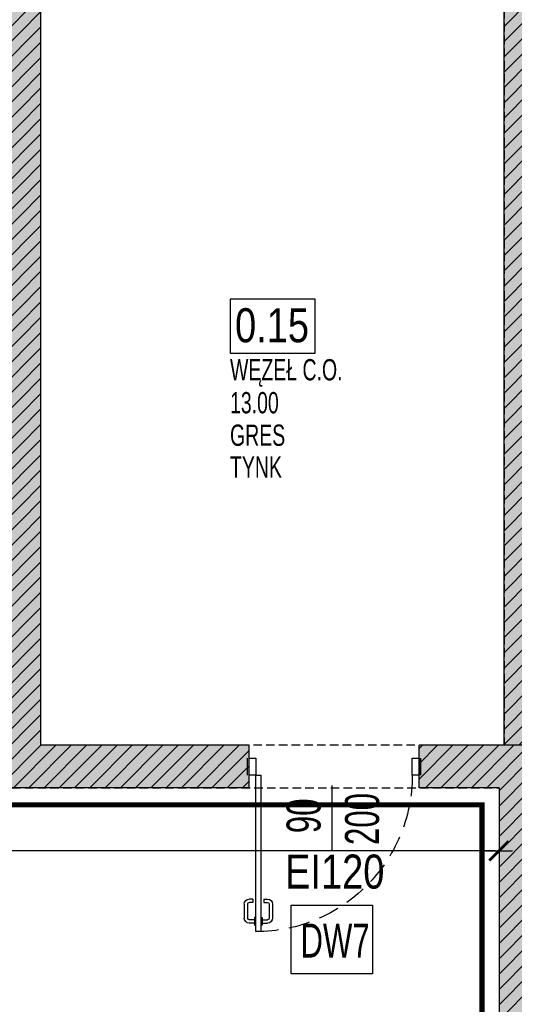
# Model space of a CAD drawing. Header units: millimetres. Extents: x 76192 to 88546, y 19309 to 25840.
# Tile 40 of 61: x 87407 to 87698, y 19900 to 20479. Entities that reach past the tile are written whole.
import ezdxf

# ---------------------------------------------------------------- set-up
doc = ezdxf.new("R2010")
doc.units = ezdxf.units.MM
doc.linetypes.add('DASHED', pattern=[0.75, 0.5, -0.25])
doc.linetypes.add('DASHED2', pattern=[0.375, 0.25, -0.125])
doc.layers.get('DEFPOINTS').update_dxf_attribs({"lineweight": 9})
for name, color, linetype in [('_HSA_HATCH_WYPEŁNIENIA_PRZEGRÓD', 205, 'Continuous'), ('_HSA_NUMERACJA POMIESZCZEN', 43, 'Continuous'), ('_HSA_OPIS_STOLARKA_WEWNĘTRZNA', 43, 'Continuous'), ('_HSA_STOLARKA_WEWNĘTRZNA', 132, 'Continuous'), ('_HSA_WYM_100', 141, 'Continuous'), ('_HSA_ŚCIANY_DZIAŁOWE', 6, 'Continuous'), ('_HSA_ŚCIANY_MUROWANE', 4, 'Continuous')]:
    doc.layers.add(name, color=color, linetype=linetype)
for name, color, linetype, true_color in [('_HSA_HATCH_WYPEŁNIENIA_PRZEGRÓD_P_POŻ', 7, 'Continuous', 0xef8a8a), ('_HSA_WYDZIELENIA_POŻAROWE_120_MIN', 7, 'DASHED2', 0xf11f04), ('_HSA_WYDZIELENIA_POŻAROWE_240_MIN', 7, 'DASHED2', 0xab1603)]:
    doc.layers.add(name, color=color, linetype=linetype, true_color=true_color)
doc.layers.add('_HSA_NUMERACJA POMIESZCZEN POMOC', color=7, linetype='Continuous', true_color=0x38940a, plot=False)
doc.layers.add('_HSA_OPIS_STOLARKA_ZEWNĘTRZNA_POMOC', color=7, linetype='Continuous', true_color=0x6cc7f4, plot=False)
doc.layers.add('_HSA_POWIERZCHNIA_UŻYTKOWA', color=115, linetype='DASHED', plot=False)
doc.styles.add('Arial Narrow_1', font='Arial Narrow.ttf', dxfattribs={"width": 0.8, "height": 200})
doc.styles.add('ARIAL_100', font='Arial.ttf', dxfattribs={"width": 0.8, "height": 20})
doc.styles.add('ARIAL_50', font='Arial Narrow.ttf', dxfattribs={"width": 0.8, "height": 10})
doc.dimstyles.new('WYM_WEWN_100', dxfattribs={"dimtxt": 20, "dimasz": 2, "dimexe": 10, "dimexo": 0, "dimgap": 4, "dimtad": 1, "dimdec": 1, "dimrnd": 0.1, "dimtxsty": 'ARIAL_100', "dimblk": 'Wym-03', "dimcen": 0, "dimdle": 10, "dimse1": 1, "dimse2": 1, "dimclrt": 256, "dimazin": 2, "dimtfac": 1, "dimtdec": 1, "dimtix": 1, "dimtmove": 2, "dimatfit": 0, "dimfxl": 1, "dimtolj": 1, "dimtzin": 0, "dimarcsym": 0})

# ---------------------------------------------------------------- blocks, each defined once
blk = doc.blocks.new('*U123')
for p, q in [((4.2, 87), (1.1, 87)), ((4.2, 88.25), (5, 88.25)), ((4.2, 83.75), (4.2, 88.25)), ((8.725, 88.25), (7.925, 88.25)), ((8.725, 83.75), (8.725, 88.25)), ((8.725, 87), (11.825, 87)), ((-1.9, 75.86), (-1.9, 84)), ((0.1, 75.86), (0.1, 84)), ((4.2, 85), (1.1, 85)), ((5, 83.75), (4.2, 83.75)), ((7.925, 83.75), (8.725, 83.75)), ((8.725, 85), (11.825, 85)), ((12.825, 75.86), (12.825, 84)), ((14.825, 75.86), (14.825, 84)), ((3.2, 74.86), (1.1, 74.86)), ((3.2, 72.86), (1.1, 72.86)), ((3.2, 72.86), (3.2, 74.86)), ((9.725, 72.86), (9.725, 74.86)), ((9.725, 74.86), (11.825, 74.86)), ((9.725, 72.86), (11.825, 72.86))]:
    blk.add_line(p, q)
for points in [[(5, 0), (7.925, 0), (7.925, 92), (5, 92)], [(1, 0), (1, -10), (5, -10), (5, 0)], [(97, 0), (97, -10), (101, -10), (101, 0)]]:
    blk.add_lwpolyline(points, close=True)
for points in [[(0, 0), (0, -10)], [(102, 0), (102, -10)]]:
    blk.add_lwpolyline(points)
for centre, radius, start, end in [((1.1, 84), 3, 90, 180), ((11.825, 84), 3, 0, 90), ((1.1, 84), 1, 90, 180), ((11.825, 84), 1, 0, 90), ((1.1, 75.86), 3, 180, 270), ((1.1, 75.86), 1, 180, 270), ((11.825, 75.86), 3, 270, 0), ((11.825, 75.86), 1, 270, 0)]:
    blk.add_arc(centre, radius, start, end)
at = {"linetype": 'DASHED', "ltscale": 25}
blk.add_arc((5, 0), 92, 0, 90, dxfattribs=at)
blk = doc.blocks.new('NUMERACJA_POMIESZCZEŃ_200')
blk.add_lwpolyline([(50, 31.85), (0, 31.85), (0, 0), (50, 0)], close=True)
at = {"style": 'ARIAL_100', "width": 0.8}
blk.add_attdef('OPIS_TABELKA', (2.96, 6.47), '', height=20, dxfattribs=at)
at = {"layer": '_HSA_NUMERACJA POMIESZCZEN POMOC', "style": 'ARIAL_50', "width": 0.8}
for tag, p in [('NAZWA', (0, -15.93)), ('POWIERZCHNIA', (0, -35.3)), ('POSADZKA', (0, -54.39)), ('SUFIT', (0, -73.08))]:
    blk.add_attdef(tag, p, '', height=12.5, dxfattribs=at)
blk = doc.blocks.new('Wym-03')
for p, q in [((0, 4), (0, -4)), ((-4, 0), (4, 0))]:
    blk.add_line(p, q)
blk.add_lwpolyline([(-2.83, -2.83, 0.8, 0.8, 0), (2.83, 2.83, 0.05, 0.05, 0)], format="xyseb")
blk = doc.blocks.new('*D1159')
at = {"layer": '_HSA_WYM_100', "color": 0, "lineweight": -2}
blk.add_line((87686.81, 19990.13), (86954.33, 19990.13), dxfattribs=at)
at = {"layer": 'DEFPOINTS', "color": 0}
for p in [(86952.33, 20027.14), (87688.81, 20027.14), (86952.33, 19990.13)]:
    blk.add_point(p, dxfattribs=at)
at = {"layer": '_HSA_WYM_100', "color": 0, "lineweight": -2, "xscale": 2, "yscale": 2, "zscale": 2, "rotation": 180}
blk.add_blockref('Wym-03', (86952.33, 19990.13), dxfattribs=at)
at = {"layer": '_HSA_WYM_100', "color": 0, "lineweight": -2, "xscale": 2, "yscale": 2, "zscale": 2}
blk.add_blockref('Wym-03', (87688.81, 19990.13), dxfattribs=at)
at = {"layer": '_HSA_WYM_100', "insert": (87320.57, 20006.15), "char_height": 20, "attachment_point": 5, "style": 'ARIAL_100'}
blk.add_mtext('\\A1;736,5', dxfattribs=at)

msp = doc.modelspace()

# ---------------------------------------------------------------- hatches: boundary and pattern name
at = {"layer": '_HSA_HATCH_WYPEŁNIENIA_PRZEGRÓD'}
h = msp.add_hatch(color=256, dxfattribs=at)
h.paths.add_polyline_path([(86804.33, 21044.14), (86792.33, 21044.14), (86792.33, 21029.14), (86804.33, 21029.14)])
h.paths.add_polyline_path([(87030.86, 21029.14), (87030.86, 21015.14), (87010.86, 21015.14), (87010.86, 21029.14)], flags=16)
h.paths.add_polyline_path([(87030.86, 21007.91), (87030.86, 20993.91), (87010.86, 20993.91), (87010.86, 21007.91)], flags=16)
h.paths.add_polyline_path([(87030.86, 20985.05), (87030.83, 20971.05), (87010.83, 20971.05), (87010.86, 20985.05)], flags=16)
h.paths.add_polyline_path([(87419.33, 20815.14), (87407.33, 20815.14), (87407.33, 20789.14), (87419.33, 20789.14)])
h.paths.add_polyline_path([(86954.33, 21044.14), (86954.33, 21029.14), (86991.33, 21029.14), (86991.33, 20789.14), (87013.33, 20789.14), (87013.33, 20959.1), (87039.39, 20959.1), (87039.39, 21029.14), (87234.39, 21029.14), (87234.39, 21044.14)])
h.paths.add_polyline_path([(87706.81, 20915.14), (87691.81, 20915.14), (87691.81, 20853.14), (87706.81, 20853.14)])
h.paths.add_polyline_path([(87691.81, 21007.14), (87706.81, 21007.14), (87706.81, 21114.01), (87691.81, 21114.01), (87691.81, 21044.14), (87444.33, 21044.14), (87444.33, 21029.14), (87691.81, 21029.14)])
h.paths.add_polyline_path([(87706.81, 20619.14), (87691.81, 20619.14), (87691.81, 20543.14), (87419.33, 20543.14), (87419.33, 20531.14), (87691.81, 20531.14), (87691.81, 20052.14), (87706.81, 20052.14)])
h.paths.add_polyline_path([(87691.81, 20721.14), (87706.81, 20721.14), (87706.81, 20751.14), (87691.81, 20751.14)])
h = msp.add_hatch(dxfattribs=at)
h.set_pattern_fill('ANSI31', color=256, scale=2, style=0)
h.set_pattern_definition([(45, (16000, 0), (-4.49012806, 4.49012806), [])])
h.paths.add_polyline_path([(87419.33, 20789.14), (86792.33, 20789.14), (86792.33, 20764.14), (87394.33, 20764.14), (87394.33, 20152.14), (87219.33, 20152.14), (87219.33, 20052.14), (86792.33, 20052.14), (86792.33, 20027.14), (87541.81, 20027.14), (87541.81, 20052.14), (87419.33, 20052.14)])
h.paths.add_polyline_path([(87371.85, 20126.04), (87371.85, 20052.14), (87289.86, 20052.14), (87289.86, 20126.04)], flags=16)
h.paths.add_polyline_path([(87356.97, 20107.83), (87356.97, 20068.13), (87305.19, 20068.13), (87305.19, 20107.83)], flags=0)
h.paths.add_polyline_path([(87280.6, 20126.04), (87280.6, 20096.7), (87250.68, 20096.7), (87250.68, 20126.04)], flags=16)
h.paths.add_polyline_path([(87280.6, 20081.74), (87280.6, 20052.4), (87250.68, 20052.4), (87250.68, 20081.74)], flags=16)
h.paths.add_polyline_path([(87706.81, 20052.14), (87641.81, 20052.14), (87641.81, 20027.14), (87688.81, 20027.14), (87688.81, 19911.42), (87706.81, 19911.42)])
h.paths.add_polyline_path([(87713.81, 19911.42), (87688.81, 19911.42), (87688.81, 19759.24), (87713.81, 19759.24)])
h = msp.add_hatch(color=256, dxfattribs=at)
h.paths.add_polyline_path([(87371.85, 20126.04), (87371.85, 20052.14), (87289.86, 20052.14), (87289.86, 20126.04)], flags=16)
h.paths.add_polyline_path([(87356.97, 20107.83), (87356.97, 20068.13), (87305.19, 20068.13), (87305.19, 20107.83)], flags=0)
h.paths.add_polyline_path([(87280.6, 20126.04), (87280.6, 20096.7), (87250.68, 20096.7), (87250.68, 20126.04)], flags=16)
h.paths.add_polyline_path([(87713.81, 19896.42), (87688.81, 19896.42), (87688.81, 19759.24), (87713.81, 19759.24)])
h.paths.add_polyline_path([(87250.68, 20052.4), (87265.64, 20052.4), (87280.6, 20052.4), (87280.6, 20081.74), (87250.68, 20081.74)], flags=17)
h.paths.add_polyline_path([(87250.68, 20052.4), (87265.64, 20052.4), (87280.6, 20052.4), (87289.86, 20052.14), (87348.55, 20052.14), (87371.85, 20052.14), (87419.33, 20052.14), (87419.33, 20789.14), (86792.33, 20789.14), (86792.33, 20764.14), (87394.33, 20764.14), (87394.33, 20152.14), (87219.33, 20152.14), (87219.33, 20052.14)])
h = msp.add_hatch(dxfattribs=at)
h.set_pattern_fill('ANSI31', color=256, scale=2, angle=-1e-13, style=0)
h.paths.add_polyline_path([(87691.81, 20531.14), (87691.81, 20052.14), (87706.81, 20052.14), (87706.81, 20619.14), (87691.81, 20619.14), (87691.81, 20543.14), (87419.33, 20543.14), (87419.33, 20531.14), (87691.81, 20531.14)], is_closed=False)
at = {"layer": '_HSA_HATCH_WYPEŁNIENIA_PRZEGRÓD_P_POŻ'}
h = msp.add_hatch(color=256, dxfattribs=at)
h.dxf.hatch_style = 1
h.paths.add_polyline_path([(88023.81, 19658.24), (88008.81, 19658.24), (88008.81, 19580.42), (88023.81, 19580.42)])
h.paths.add_polyline_path([(88023.81, 19911.42), (87706.81, 19911.42), (87706.81, 20052.14), (87641.81, 20052.14), (87641.81, 20027.14), (87688.81, 20027.14), (87688.81, 19896.29), (88008.81, 19896.29), (88008.81, 19759.24), (88023.81, 19759.24)])
h.paths.add_polyline_path([(87541.81, 20052.14), (87250.68, 20052.4), (87219.33, 20052.14), (86792.33, 20052.14), (86792.33, 20027.14), (87541.81, 20027.14)])

# ---------------------------------------------------------------- linework, layer by layer
at = {"layer": '_HSA_OPIS_STOLARKA_WEWNĘTRZNA'}
msp.add_line((87590.44, 20028.51), (87590.44, 19990.77), dxfattribs=at)
at = {"layer": '_HSA_OPIS_STOLARKA_ZEWNĘTRZNA_POMOC', "flags": 128}
msp.add_lwpolyline([(87566.52, 19958.19), (87614.36, 19958.19), (87614.36, 19917.79), (87566.52, 19917.79)], close=True, dxfattribs=at)
at = {"layer": '_HSA_POWIERZCHNIA_UŻYTKOWA', "ltscale": 10}
for points in [[(87419.33, 20529.14), (87691.81, 20529.14), (87691.81, 20052.14), (87419.33, 20052.14)], [(86952.33, 20027.14), (87688.81, 20027.14), (87688.81, 19581.42), (87128.19, 19581.42), (87128.19, 19606.42), (87092.47, 19606.42), (87092.47, 19580.42), (86952.33, 19580.42)]]:
    msp.add_lwpolyline(points, close=True, dxfattribs=at)
at = {"layer": '_HSA_WYDZIELENIA_POŻAROWE_240_MIN', "ltscale": 50, "const_width": 3}
msp.add_lwpolyline([(88015.95, 19377.42), (88015.95, 19580.42), (87998.81, 19580.42), (87998.81, 19886.42), (87678.81, 19886.42), (87678.81, 20017.14), (86792.33, 20017.14), (86792.33, 20039.64), (86586.68, 20039.64)], dxfattribs=at)
at = {"layer": '_HSA_ŚCIANY_DZIAŁOWE'}
msp.add_line((87691.81, 20052.14), (87691.81, 20531.14), dxfattribs=at)
at = {"layer": '_HSA_ŚCIANY_MUROWANE'}
for p, q in [((87419.33, 20052.14), (87419.33, 20789.14)), ((87541.81, 20052.14), (87419.33, 20052.14)), ((87541.81, 20027.14), (87541.81, 20052.14)), ((87706.81, 20052.14), (87641.81, 20052.14)), ((87641.81, 20027.14), (87641.81, 20052.14)), ((87541.81, 20027.14), (86792.33, 20027.14)), ((87688.81, 20027.14), (87641.81, 20027.14)), ((87688.81, 20027.14), (87688.81, 19759.24))]:
    msp.add_line(p, q, dxfattribs=at)

# ---------------------------------------------------------------- block references
at = {"layer": '_HSA_NUMERACJA POMIESZCZEN', "linetype": 'Continuous'}
msp.add_blockref('NUMERACJA_POMIESZCZEŃ_200', (87530.57, 20282.49), dxfattribs=at).add_auto_attribs({'SUFIT': 'TYNK', 'POSADZKA': 'GRES', 'POWIERZCHNIA': '13.00', 'NAZWA': 'WĘZEŁ C.O.', 'OPIS_TABELKA': '0.15'})
at = {"layer": '_HSA_STOLARKA_WEWNĘTRZNA', "xscale": -1, "rotation": 180}
msp.add_blockref('*U123', (87540.81, 20034.64), dxfattribs=at)

# ---------------------------------------------------------------- texts
at = {"layer": '_HSA_OPIS_STOLARKA_WEWNĘTRZNA', "char_height": 20, "width": 38.481, "attachment_point": 1, "rotation": 90, "style": 'Arial Narrow_1'}
for s, insert in [('200', (87598.22, 19993.53)), ('90', (87563.82, 20000.49))]:
    msp.add_mtext(s, dxfattribs=dict(at, insert=insert))
at = {"layer": '_HSA_OPIS_STOLARKA_ZEWNĘTRZNA_POMOC', "insert": (87572.01, 19947.4), "char_height": 20, "width": 38.6774, "attachment_point": 1, "style": 'Arial Narrow_1'}
msp.add_mtext('DW7', dxfattribs=at)
at = {"layer": '_HSA_WYDZIELENIA_POŻAROWE_120_MIN', "ltscale": 50, "insert": (87562.97, 19987.92), "char_height": 20, "attachment_point": 1, "style": 'ARIAL_100'}
msp.add_mtext_dynamic_manual_height_columns('EI120', width=42.579, gutter_width=100, heights=[0], dxfattribs=at)

# ---------------------------------------------------------------- dimensions: what is measured, and where the dimension line sits
at = {"layer": '_HSA_WYM_100'}
dim = msp.add_aligned_dim(p1=(87688.81, 20027.14), p2=(86952.33, 20027.14), distance=37, dimstyle='WYM_WEWN_100', dxfattribs=at)
dim.commit()
dim.dimension.update_dxf_attribs({"geometry": '*D1159', "text_midpoint": (87320.57, 20006.15)})

doc.saveas('drawing.dxf')
